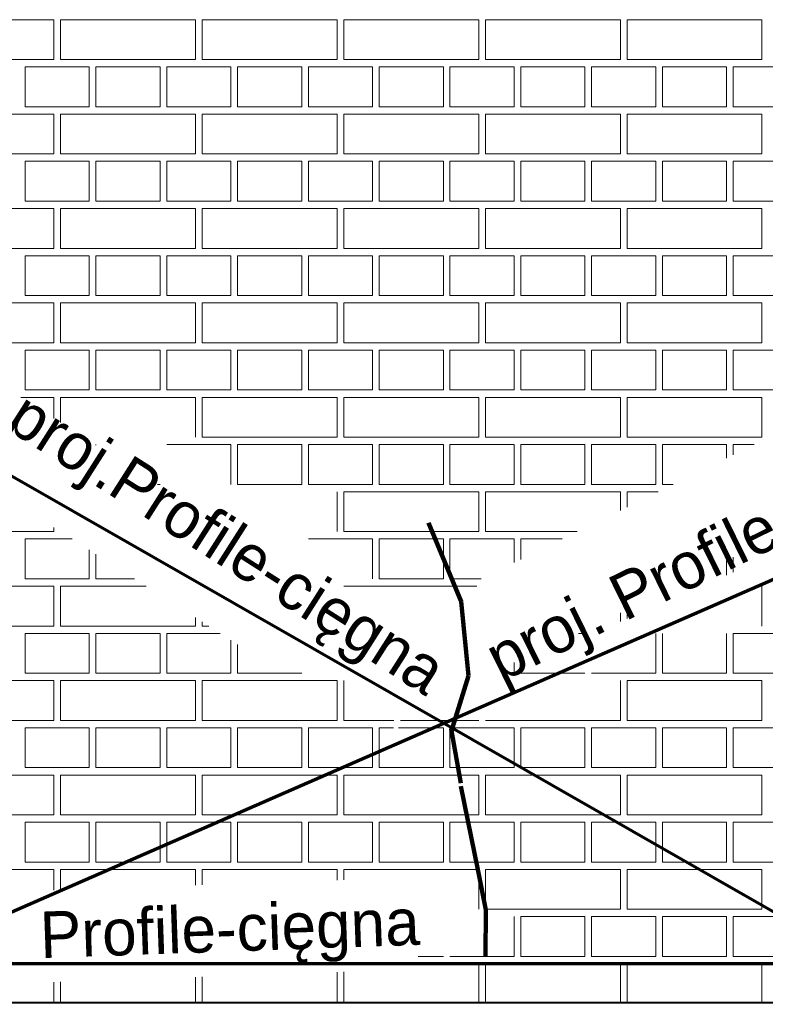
# Model space of a CAD drawing. Header units: millimetres. Extents: x 5545 to 136433, y -146986 to -36607.
# Tile 12 of 159: x 46235 to 46460, y -63818 to -63521. Entities that reach past the tile are written whole.
import ezdxf

# ---------------------------------------------------------------- set-up
doc = ezdxf.new("R2010")
doc.units = ezdxf.units.MM
doc.header["$LTSCALE"] = 8
doc.linetypes.add('DASHED2', pattern=[37.5, 25, -12.5])
doc.layers.add('1', color=7, linetype='Continuous')
doc.layers.add('widok', color=2, linetype='Continuous', lineweight=20)

msp = doc.modelspace()

# ---------------------------------------------------------------- linework, layer by layer
at = {"color": 5, "linetype": 'DASHED2', "lineweight": 70, "ltscale": 2}
for p, q in [((46508.321, -63816.252), (46192.492, -63635.6)), ((46526.735, -63661.65), (46169.263, -63817.759))]:
    msp.add_line(p, q, dxfattribs=at)
at = {"color": 1, "lineweight": 90, "ltscale": 2}
for p, q in [((46358.367, -63672.716), (46368.222, -63696.353)), ((46368.222, -63696.353), (46370.434, -63718.809)), ((46370.434, -63718.809), (46365.19, -63735.695)), ((46365.19, -63734.769), (46368.103, -63751.073)), ((46368.103, -63751.998), (46373.347, -63777.618)), ((46373.347, -63777.618), (46375.678, -63789.264)), ((46375.678, -63789.264), (46375.546, -63803.35))]:
    msp.add_line(p, q, dxfattribs=at)
at = {"color": 5, "lineweight": 70, "ltscale": 2}
msp.add_line((46090.498, -63805.446), (46637.837, -63805.446), dxfattribs=at)
at = {"color": 28, "lineweight": 40}
msp.add_line((46036.845, -63817.229), (46664.066, -63817.229), dxfattribs=at)
at = {"layer": '1', "color": 254, "lineweight": 15}
for p, q in [((46204.858, -63521.058), (46245.53, -63521.058)), ((46245.53, -63533.059), (46245.53, -63521.058)), ((46247.53, -63521.058), (46288.202, -63521.058)), ((46247.53, -63533.059), (46247.53, -63521.058)), ((46288.202, -63533.059), (46288.202, -63521.058)), ((46290.202, -63521.058), (46330.874, -63521.058)), ((46290.202, -63533.059), (46290.202, -63521.058)), ((46330.874, -63533.059), (46330.874, -63521.058)), ((46332.874, -63521.058), (46373.546, -63521.058)), ((46332.874, -63533.059), (46332.874, -63521.058)), ((46373.546, -63533.059), (46373.546, -63521.058)), ((46375.546, -63521.058), (46416.218, -63521.058)), ((46375.546, -63533.059), (46375.546, -63521.058)), ((46416.218, -63533.059), (46416.218, -63521.058)), ((46418.218, -63521.058), (46458.89, -63521.058)), ((46418.218, -63533.059), (46418.218, -63521.058)), ((46458.89, -63533.059), (46458.89, -63521.058)), ((46204.858, -63533.059), (46245.53, -63533.059)), ((46236.862, -63535.283), (46256.198, -63535.283)), ((46236.862, -63547.285), (46236.862, -63535.283)), ((46247.53, -63533.059), (46288.202, -63533.059)), ((46256.198, -63547.285), (46256.198, -63535.283)), ((46258.198, -63535.283), (46277.534, -63535.283)), ((46258.198, -63547.285), (46258.198, -63535.283)), ((46277.534, -63547.285), (46277.534, -63535.283)), ((46279.534, -63535.283), (46298.87, -63535.283)), ((46279.534, -63547.285), (46279.534, -63535.283)), ((46290.202, -63533.059), (46330.874, -63533.059)), ((46298.87, -63547.285), (46298.87, -63535.283)), ((46300.87, -63535.283), (46320.206, -63535.283)), ((46300.87, -63547.285), (46300.87, -63535.283)), ((46320.206, -63547.285), (46320.206, -63535.283)), ((46322.206, -63535.283), (46341.542, -63535.283)), ((46322.206, -63547.285), (46322.206, -63535.283)), ((46332.874, -63533.059), (46373.546, -63533.059)), ((46341.542, -63547.285), (46341.542, -63535.283)), ((46343.542, -63535.283), (46362.878, -63535.283)), ((46343.542, -63547.285), (46343.542, -63535.283)), ((46362.878, -63547.285), (46362.878, -63535.283)), ((46364.878, -63535.283), (46384.214, -63535.283)), ((46364.878, -63547.285), (46364.878, -63535.283)), ((46375.546, -63533.059), (46416.218, -63533.059)), ((46384.214, -63547.285), (46384.214, -63535.283)), ((46386.214, -63535.283), (46405.55, -63535.283)), ((46386.214, -63547.285), (46386.214, -63535.283)), ((46405.55, -63547.285), (46405.55, -63535.283)), ((46407.55, -63535.283), (46426.886, -63535.283)), ((46407.55, -63547.285), (46407.55, -63535.283)), ((46418.218, -63533.059), (46458.89, -63533.059)), ((46426.886, -63547.285), (46426.886, -63535.283)), ((46428.886, -63535.283), (46448.222, -63535.283)), ((46428.886, -63547.285), (46428.886, -63535.283)), ((46448.222, -63547.285), (46448.222, -63535.283)), ((46450.222, -63535.283), (46469.558, -63535.283)), ((46450.222, -63547.285), (46450.222, -63535.283)), ((46236.862, -63547.285), (46256.198, -63547.285)), ((46258.198, -63547.285), (46277.534, -63547.285)), ((46279.534, -63547.285), (46298.87, -63547.285)), ((46300.87, -63547.285), (46320.206, -63547.285)), ((46322.206, -63547.285), (46341.542, -63547.285)), ((46343.542, -63547.285), (46362.878, -63547.285)), ((46364.878, -63547.285), (46384.214, -63547.285)), ((46386.214, -63547.285), (46405.55, -63547.285)), ((46407.55, -63547.285), (46426.886, -63547.285)), ((46428.886, -63547.285), (46448.222, -63547.285)), ((46450.222, -63547.285), (46469.558, -63547.285)), ((46204.858, -63549.509), (46245.53, -63549.509)), ((46245.53, -63561.511), (46245.53, -63549.509)), ((46247.53, -63549.509), (46288.202, -63549.509)), ((46247.53, -63561.511), (46247.53, -63549.509)), ((46288.202, -63561.511), (46288.202, -63549.509)), ((46290.202, -63549.509), (46330.874, -63549.509)), ((46290.202, -63561.511), (46290.202, -63549.509)), ((46330.874, -63561.511), (46330.874, -63549.509)), ((46332.874, -63549.509), (46373.546, -63549.509)), ((46332.874, -63561.511), (46332.874, -63549.509)), ((46373.546, -63561.511), (46373.546, -63549.509)), ((46375.546, -63549.509), (46416.218, -63549.509)), ((46375.546, -63561.511), (46375.546, -63549.509)), ((46416.218, -63561.511), (46416.218, -63549.509)), ((46418.218, -63549.509), (46458.89, -63549.509)), ((46418.218, -63561.511), (46418.218, -63549.509)), ((46458.89, -63561.511), (46458.89, -63549.509)), ((46204.858, -63561.511), (46245.53, -63561.511)), ((46247.53, -63561.511), (46288.202, -63561.511)), ((46290.202, -63561.511), (46330.874, -63561.511)), ((46332.874, -63561.511), (46373.546, -63561.511)), ((46375.546, -63561.511), (46416.218, -63561.511)), ((46418.218, -63561.511), (46458.89, -63561.511)), ((46236.862, -63563.735), (46256.198, -63563.735)), ((46236.862, -63575.737), (46236.862, -63563.735)), ((46256.198, -63575.737), (46256.198, -63563.735)), ((46258.198, -63563.735), (46277.534, -63563.735)), ((46258.198, -63575.737), (46258.198, -63563.735)), ((46277.534, -63575.737), (46277.534, -63563.735)), ((46279.534, -63563.735), (46298.87, -63563.735)), ((46279.534, -63575.737), (46279.534, -63563.735)), ((46298.87, -63575.737), (46298.87, -63563.735)), ((46300.87, -63563.735), (46320.206, -63563.735)), ((46300.87, -63575.737), (46300.87, -63563.735)), ((46320.206, -63575.737), (46320.206, -63563.735)), ((46322.206, -63563.735), (46341.542, -63563.735)), ((46322.206, -63575.737), (46322.206, -63563.735)), ((46341.542, -63575.737), (46341.542, -63563.735)), ((46343.542, -63563.735), (46362.878, -63563.735)), ((46343.542, -63575.737), (46343.542, -63563.735)), ((46362.878, -63575.737), (46362.878, -63563.735)), ((46364.878, -63563.735), (46384.214, -63563.735)), ((46364.878, -63575.737), (46364.878, -63563.735)), ((46384.214, -63575.737), (46384.214, -63563.735)), ((46386.214, -63563.735), (46405.55, -63563.735)), ((46386.214, -63575.737), (46386.214, -63563.735)), ((46405.55, -63575.737), (46405.55, -63563.735)), ((46407.55, -63563.735), (46426.886, -63563.735)), ((46407.55, -63575.737), (46407.55, -63563.735)), ((46426.886, -63575.737), (46426.886, -63563.735)), ((46428.886, -63563.735), (46448.222, -63563.735)), ((46428.886, -63575.737), (46428.886, -63563.735)), ((46448.222, -63575.737), (46448.222, -63563.735)), ((46450.222, -63563.735), (46469.558, -63563.735)), ((46450.222, -63575.737), (46450.222, -63563.735)), ((46236.862, -63575.737), (46256.198, -63575.737)), ((46258.198, -63575.737), (46277.534, -63575.737)), ((46279.534, -63575.737), (46298.87, -63575.737)), ((46300.87, -63575.737), (46320.206, -63575.737)), ((46322.206, -63575.737), (46341.542, -63575.737)), ((46343.542, -63575.737), (46362.878, -63575.737)), ((46364.878, -63575.737), (46384.214, -63575.737)), ((46386.214, -63575.737), (46405.55, -63575.737)), ((46407.55, -63575.737), (46426.886, -63575.737)), ((46428.886, -63575.737), (46448.222, -63575.737)), ((46450.222, -63575.737), (46469.558, -63575.737)), ((46204.858, -63577.961), (46245.53, -63577.961)), ((46245.53, -63589.962), (46245.53, -63577.961)), ((46247.53, -63577.961), (46288.202, -63577.961)), ((46247.53, -63589.962), (46247.53, -63577.961)), ((46288.202, -63589.962), (46288.202, -63577.961)), ((46290.202, -63577.961), (46330.874, -63577.961)), ((46290.202, -63589.962), (46290.202, -63577.961)), ((46330.874, -63589.962), (46330.874, -63577.961)), ((46332.874, -63577.961), (46373.546, -63577.961)), ((46332.874, -63589.962), (46332.874, -63577.961)), ((46373.546, -63589.962), (46373.546, -63577.961)), ((46375.546, -63577.961), (46416.218, -63577.961)), ((46375.546, -63589.962), (46375.546, -63577.961)), ((46416.218, -63589.962), (46416.218, -63577.961)), ((46418.218, -63577.961), (46458.89, -63577.961)), ((46418.218, -63589.962), (46418.218, -63577.961)), ((46458.89, -63589.962), (46458.89, -63577.961)), ((46204.858, -63589.962), (46245.53, -63589.962)), ((46247.53, -63589.962), (46288.202, -63589.962)), ((46290.202, -63589.962), (46330.874, -63589.962)), ((46332.874, -63589.962), (46373.546, -63589.962)), ((46375.546, -63589.962), (46416.218, -63589.962)), ((46418.218, -63589.962), (46458.89, -63589.962)), ((46236.862, -63592.187), (46256.198, -63592.187)), ((46236.862, -63604.188), (46236.862, -63592.187)), ((46256.198, -63604.188), (46256.198, -63592.187)), ((46258.198, -63592.187), (46277.534, -63592.187)), ((46258.198, -63604.188), (46258.198, -63592.187)), ((46277.534, -63604.188), (46277.534, -63592.187)), ((46279.534, -63592.187), (46298.87, -63592.187)), ((46279.534, -63604.188), (46279.534, -63592.187)), ((46298.87, -63604.188), (46298.87, -63592.187)), ((46300.87, -63592.187), (46320.206, -63592.187)), ((46300.87, -63604.188), (46300.87, -63592.187)), ((46320.206, -63604.188), (46320.206, -63592.187)), ((46322.206, -63592.187), (46341.542, -63592.187)), ((46322.206, -63604.188), (46322.206, -63592.187)), ((46341.542, -63604.188), (46341.542, -63592.187)), ((46343.542, -63592.187), (46362.878, -63592.187)), ((46343.542, -63604.188), (46343.542, -63592.187)), ((46362.878, -63604.188), (46362.878, -63592.187)), ((46364.878, -63592.187), (46384.214, -63592.187)), ((46364.878, -63604.188), (46364.878, -63592.187)), ((46384.214, -63604.188), (46384.214, -63592.187)), ((46386.214, -63592.187), (46405.55, -63592.187)), ((46386.214, -63604.188), (46386.214, -63592.187)), ((46405.55, -63604.188), (46405.55, -63592.187)), ((46407.55, -63592.187), (46426.886, -63592.187)), ((46407.55, -63604.188), (46407.55, -63592.187)), ((46426.886, -63604.188), (46426.886, -63592.187)), ((46428.886, -63592.187), (46448.222, -63592.187)), ((46428.886, -63604.188), (46428.886, -63592.187)), ((46448.222, -63604.188), (46448.222, -63592.187)), ((46450.222, -63592.187), (46469.558, -63592.187)), ((46450.222, -63604.188), (46450.222, -63592.187)), ((46204.858, -63606.413), (46245.53, -63606.413)), ((46236.862, -63604.188), (46256.198, -63604.188)), ((46245.53, -63618.414), (46245.53, -63606.413)), ((46247.53, -63606.413), (46288.202, -63606.413)), ((46247.53, -63618.414), (46247.53, -63606.413)), ((46258.198, -63604.188), (46277.534, -63604.188)), ((46279.534, -63604.188), (46298.87, -63604.188)), ((46288.202, -63618.414), (46288.202, -63606.413)), ((46290.202, -63606.413), (46330.874, -63606.413)), ((46290.202, -63618.414), (46290.202, -63606.413)), ((46300.87, -63604.188), (46320.206, -63604.188)), ((46322.206, -63604.188), (46341.542, -63604.188)), ((46330.874, -63618.414), (46330.874, -63606.413)), ((46332.874, -63606.413), (46373.546, -63606.413)), ((46332.874, -63618.414), (46332.874, -63606.413)), ((46343.542, -63604.188), (46362.878, -63604.188)), ((46364.878, -63604.188), (46384.214, -63604.188)), ((46373.546, -63618.414), (46373.546, -63606.413)), ((46375.546, -63606.413), (46416.218, -63606.413)), ((46375.546, -63618.414), (46375.546, -63606.413)), ((46386.214, -63604.188), (46405.55, -63604.188)), ((46407.55, -63604.188), (46426.886, -63604.188)), ((46416.218, -63618.414), (46416.218, -63606.413)), ((46418.218, -63606.413), (46458.89, -63606.413)), ((46418.218, -63618.414), (46418.218, -63606.413)), ((46428.886, -63604.188), (46448.222, -63604.188)), ((46450.222, -63604.188), (46469.558, -63604.188)), ((46458.89, -63618.414), (46458.89, -63606.413)), ((46204.858, -63618.414), (46245.53, -63618.414)), ((46247.53, -63618.414), (46288.202, -63618.414)), ((46290.202, -63618.414), (46330.874, -63618.414)), ((46332.874, -63618.414), (46373.546, -63618.414)), ((46375.546, -63618.414), (46416.218, -63618.414)), ((46418.218, -63618.414), (46458.89, -63618.414)), ((46236.862, -63620.638), (46256.198, -63620.638)), ((46236.862, -63632.64), (46236.862, -63620.638)), ((46256.198, -63632.64), (46256.198, -63620.638)), ((46258.198, -63620.638), (46277.534, -63620.638)), ((46258.198, -63632.64), (46258.198, -63620.638)), ((46277.534, -63632.64), (46277.534, -63620.638)), ((46279.534, -63620.638), (46298.87, -63620.638)), ((46279.534, -63632.64), (46279.534, -63620.638)), ((46298.87, -63632.64), (46298.87, -63620.638)), ((46300.87, -63620.638), (46320.206, -63620.638)), ((46300.87, -63632.64), (46300.87, -63620.638)), ((46320.206, -63632.64), (46320.206, -63620.638)), ((46322.206, -63620.638), (46341.542, -63620.638)), ((46322.206, -63632.64), (46322.206, -63620.638)), ((46341.542, -63632.64), (46341.542, -63620.638)), ((46343.542, -63620.638), (46362.878, -63620.638)), ((46343.542, -63632.64), (46343.542, -63620.638)), ((46362.878, -63632.64), (46362.878, -63620.638)), ((46364.878, -63620.638), (46384.214, -63620.638)), ((46364.878, -63632.64), (46364.878, -63620.638)), ((46384.214, -63632.64), (46384.214, -63620.638)), ((46386.214, -63620.638), (46405.55, -63620.638)), ((46386.214, -63632.64), (46386.214, -63620.638)), ((46405.55, -63632.64), (46405.55, -63620.638)), ((46407.55, -63620.638), (46426.886, -63620.638)), ((46407.55, -63632.64), (46407.55, -63620.638)), ((46426.886, -63632.64), (46426.886, -63620.638)), ((46428.886, -63620.638), (46448.222, -63620.638)), ((46428.886, -63632.64), (46428.886, -63620.638)), ((46448.222, -63632.64), (46448.222, -63620.638)), ((46450.222, -63620.638), (46469.558, -63620.638)), ((46450.222, -63632.64), (46450.222, -63620.638)), ((46236.862, -63632.64), (46256.198, -63632.64)), ((46258.198, -63632.64), (46277.534, -63632.64)), ((46279.534, -63632.64), (46298.87, -63632.64)), ((46300.87, -63632.64), (46320.206, -63632.64)), ((46322.206, -63632.64), (46341.542, -63632.64)), ((46343.542, -63632.64), (46362.878, -63632.64)), ((46364.878, -63632.64), (46384.214, -63632.64)), ((46386.214, -63632.64), (46405.55, -63632.64)), ((46407.55, -63632.64), (46426.886, -63632.64)), ((46428.886, -63632.64), (46448.222, -63632.64)), ((46450.222, -63632.64), (46469.558, -63632.64)), ((46235.572, -63634.864), (46245.53, -63634.864)), ((46245.53, -63641.211), (46245.53, -63634.864)), ((46247.53, -63642.486), (46247.53, -63634.864)), ((46247.53, -63634.864), (46288.202, -63634.864)), ((46288.202, -63646.866), (46288.202, -63634.864)), ((46290.202, -63634.864), (46330.874, -63634.864)), ((46290.202, -63646.866), (46290.202, -63634.864)), ((46330.874, -63646.866), (46330.874, -63634.864)), ((46332.874, -63634.864), (46373.546, -63634.864)), ((46332.874, -63646.866), (46332.874, -63634.864)), ((46373.546, -63646.866), (46373.546, -63634.864)), ((46375.546, -63634.864), (46416.218, -63634.864)), ((46375.546, -63646.866), (46375.546, -63634.864)), ((46416.218, -63646.866), (46416.218, -63634.864)), ((46418.218, -63634.864), (46458.89, -63634.864)), ((46418.218, -63646.866), (46418.218, -63634.864)), ((46458.89, -63646.866), (46458.89, -63634.864)), ((46290.202, -63646.866), (46330.874, -63646.866)), ((46332.874, -63646.866), (46373.546, -63646.866)), ((46375.546, -63646.866), (46416.218, -63646.866)), ((46418.218, -63646.866), (46458.89, -63646.866)), ((46258.198, -63649.286), (46258.198, -63649.09)), ((46279.534, -63649.09), (46298.87, -63649.09)), ((46298.87, -63661.092), (46298.87, -63649.09)), ((46300.87, -63649.09), (46320.206, -63649.09)), ((46300.87, -63661.092), (46300.87, -63649.09)), ((46320.206, -63661.092), (46320.206, -63649.09)), ((46322.206, -63649.09), (46341.542, -63649.09)), ((46322.206, -63661.092), (46322.206, -63649.09)), ((46341.542, -63661.092), (46341.542, -63649.09)), ((46343.542, -63649.09), (46362.878, -63649.09)), ((46343.542, -63661.092), (46343.542, -63649.09)), ((46362.878, -63661.092), (46362.878, -63649.09)), ((46364.878, -63649.09), (46384.214, -63649.09)), ((46364.878, -63661.092), (46364.878, -63649.09)), ((46384.214, -63661.092), (46384.214, -63649.09)), ((46386.214, -63649.09), (46405.55, -63649.09)), ((46386.214, -63661.092), (46386.214, -63649.09)), ((46405.55, -63661.092), (46405.55, -63649.09)), ((46407.55, -63649.09), (46426.886, -63649.09)), ((46407.55, -63661.092), (46407.55, -63649.09)), ((46426.886, -63661.092), (46426.886, -63649.09)), ((46428.886, -63649.09), (46448.222, -63649.09)), ((46428.886, -63661.092), (46428.886, -63649.09)), ((46448.222, -63653.16), (46448.222, -63649.09)), ((46450.222, -63649.09), (46456.492, -63649.09)), ((46450.222, -63652.176), (46450.222, -63649.09)), ((46276.718, -63661.092), (46277.534, -63661.092)), ((46300.87, -63661.092), (46320.206, -63661.092)), ((46322.206, -63661.092), (46341.542, -63661.092)), ((46343.542, -63661.092), (46362.878, -63661.092)), ((46364.878, -63661.092), (46384.214, -63661.092)), ((46386.214, -63661.092), (46405.55, -63661.092)), ((46407.55, -63661.092), (46426.886, -63661.092)), ((46428.886, -63661.092), (46432.105, -63661.092)), ((46330.874, -63675.317), (46330.874, -63663.316)), ((46332.874, -63663.316), (46373.546, -63663.316)), ((46332.874, -63675.317), (46332.874, -63663.316)), ((46373.546, -63675.317), (46373.546, -63663.316)), ((46375.546, -63663.316), (46416.218, -63663.316)), ((46375.546, -63675.317), (46375.546, -63663.316)), ((46416.218, -63668.91), (46416.218, -63663.316)), ((46418.218, -63663.316), (46427.585, -63663.316)), ((46418.218, -63667.926), (46418.218, -63663.316)), ((46245.53, -63675.317), (46245.53, -63674.046)), ((46204.858, -63675.317), (46245.53, -63675.317)), ((46236.862, -63677.542), (46251.014, -63677.542)), ((46236.862, -63689.543), (46236.862, -63677.542)), ((46322.206, -63677.542), (46341.542, -63677.542)), ((46332.874, -63675.317), (46373.546, -63675.317)), ((46341.542, -63689.543), (46341.542, -63677.542)), ((46343.542, -63677.542), (46362.878, -63677.542)), ((46343.542, -63689.543), (46343.542, -63677.542)), ((46362.878, -63689.543), (46362.878, -63677.542)), ((46364.878, -63677.542), (46384.214, -63677.542)), ((46364.878, -63689.543), (46364.878, -63677.542)), ((46375.546, -63675.317), (46403.198, -63675.317)), ((46384.214, -63684.66), (46384.214, -63677.542)), ((46386.214, -63677.542), (46398.678, -63677.542)), ((46386.214, -63683.676), (46386.214, -63677.542)), ((46256.198, -63689.543), (46256.198, -63680.846)), ((46258.198, -63689.543), (46258.198, -63682.121)), ((46448.222, -63688.416), (46448.222, -63684.019)), ((46450.222, -63687.542), (46450.222, -63683.035)), ((46236.862, -63689.543), (46256.198, -63689.543)), ((46258.198, -63689.543), (46269.842, -63689.543)), ((46343.542, -63689.543), (46362.878, -63689.543)), ((46364.878, -63689.543), (46374.291, -63689.543)), ((46204.858, -63691.767), (46245.53, -63691.767)), ((46245.53, -63703.769), (46245.53, -63691.767)), ((46247.53, -63691.767), (46273.332, -63691.767)), ((46247.53, -63703.769), (46247.53, -63691.767)), ((46332.874, -63691.767), (46372.916, -63691.767)), ((46458.89, -63703.769), (46458.89, -63691.767)), ((46418.218, -63701.518), (46418.218, -63698.785)), ((46288.202, -63703.769), (46288.202, -63701.246)), ((46416.218, -63702.392), (46416.218, -63699.769)), ((46204.858, -63703.769), (46245.53, -63703.769)), ((46247.53, -63703.769), (46288.202, -63703.769)), ((46290.202, -63703.769), (46290.202, -63702.521)), ((46290.202, -63703.769), (46292.16, -63703.769)), ((46236.862, -63705.993), (46256.198, -63705.993)), ((46236.862, -63717.995), (46236.862, -63705.993)), ((46256.198, -63717.995), (46256.198, -63705.993)), ((46258.198, -63717.995), (46258.198, -63705.993)), ((46258.198, -63705.993), (46277.534, -63705.993)), ((46277.534, -63717.995), (46277.534, -63705.993)), ((46279.534, -63705.993), (46295.649, -63705.993)), ((46279.534, -63717.995), (46279.534, -63705.993)), ((46403.571, -63705.993), (46405.55, -63705.993)), ((46405.55, -63707.051), (46405.55, -63705.993)), ((46426.886, -63717.995), (46426.886, -63705.993)), ((46428.886, -63717.995), (46428.886, -63705.993)), ((46448.222, -63717.995), (46448.222, -63705.993)), ((46450.222, -63705.993), (46469.558, -63705.993)), ((46450.222, -63717.995), (46450.222, -63705.993)), ((46298.87, -63717.995), (46298.87, -63708.046)), ((46300.87, -63717.995), (46300.87, -63709.321)), ((46384.214, -63716.368), (46384.214, -63714.723)), ((46384.214, -63717.995), (46384.214, -63716.368)), ((46386.214, -63715.495), (46386.214, -63714.535)), ((46386.214, -63717.995), (46386.214, -63715.495)), ((46236.862, -63717.995), (46256.198, -63717.995)), ((46258.198, -63717.995), (46277.534, -63717.995)), ((46279.534, -63717.995), (46298.87, -63717.995)), ((46300.87, -63717.995), (46320.206, -63717.995)), ((46380.489, -63717.995), (46384.214, -63717.995)), ((46386.214, -63717.995), (46405.55, -63717.995)), ((46407.55, -63717.995), (46426.886, -63717.995)), ((46428.886, -63717.995), (46448.222, -63717.995)), ((46450.222, -63717.995), (46469.558, -63717.995)), ((46204.858, -63720.219), (46245.53, -63720.219)), ((46245.53, -63732.221), (46245.53, -63720.219)), ((46247.53, -63720.219), (46288.202, -63720.219)), ((46247.53, -63732.221), (46247.53, -63720.219)), ((46288.202, -63732.221), (46288.202, -63720.219)), ((46290.202, -63732.221), (46290.202, -63720.219)), ((46290.202, -63720.219), (46330.874, -63720.219)), ((46330.874, -63732.221), (46330.874, -63720.219)), ((46332.874, -63732.221), (46332.874, -63720.219)), ((46416.218, -63732.221), (46416.218, -63720.219)), ((46418.218, -63732.221), (46418.218, -63720.219)), ((46418.218, -63720.219), (46458.89, -63720.219)), ((46458.89, -63732.221), (46458.89, -63720.219)), ((46204.858, -63732.221), (46245.53, -63732.221)), ((46236.862, -63734.445), (46256.198, -63734.445)), ((46236.862, -63746.446), (46236.862, -63734.445)), ((46247.53, -63732.221), (46288.202, -63732.221)), ((46256.198, -63746.446), (46256.198, -63734.445)), ((46258.198, -63746.446), (46258.198, -63734.445)), ((46258.198, -63734.445), (46277.534, -63734.445)), ((46277.534, -63746.446), (46277.534, -63734.445)), ((46279.534, -63746.446), (46279.534, -63734.445)), ((46279.534, -63734.445), (46298.87, -63734.445)), ((46290.202, -63732.221), (46330.874, -63732.221)), ((46298.87, -63746.446), (46298.87, -63734.445)), ((46300.87, -63746.446), (46300.87, -63734.445)), ((46300.87, -63734.445), (46320.206, -63734.445)), ((46320.206, -63744.321), (46320.206, -63734.445)), ((46322.206, -63743.447), (46322.206, -63734.445)), ((46322.206, -63734.445), (46341.542, -63734.445)), ((46332.874, -63732.221), (46347.913, -63732.221)), ((46341.542, -63735.003), (46341.542, -63734.445)), ((46343.542, -63734.445), (46347.829, -63734.445)), ((46343.542, -63746.446), (46343.542, -63734.445)), ((46349.395, -63734.445), (46362.878, -63734.445)), ((46349.968, -63732.221), (46373.546, -63732.221)), ((46362.878, -63743.053), (46362.878, -63734.445)), ((46364.878, -63744.197), (46364.878, -63734.445)), ((46364.878, -63734.445), (46384.214, -63734.445)), ((46375.546, -63732.221), (46416.218, -63732.221)), ((46384.214, -63746.446), (46384.214, -63734.445)), ((46386.214, -63746.446), (46386.214, -63734.445)), ((46386.214, -63734.445), (46405.55, -63734.445)), ((46405.55, -63746.446), (46405.55, -63734.445)), ((46407.55, -63746.446), (46407.55, -63734.445)), ((46407.55, -63734.445), (46426.886, -63734.445)), ((46418.218, -63732.221), (46458.89, -63732.221)), ((46426.886, -63746.446), (46426.886, -63734.445)), ((46428.886, -63734.445), (46448.222, -63734.445)), ((46428.886, -63746.446), (46428.886, -63734.445)), ((46448.222, -63746.446), (46448.222, -63734.445)), ((46450.222, -63734.445), (46469.558, -63734.445)), ((46450.222, -63746.446), (46450.222, -63734.445)), ((46341.542, -63746.446), (46341.542, -63735.003)), ((46362.878, -63746.446), (46362.878, -63743.053)), ((46320.206, -63746.446), (46320.206, -63744.321)), ((46322.206, -63746.446), (46322.206, -63743.447)), ((46364.878, -63746.446), (46364.878, -63744.197)), ((46204.858, -63748.671), (46245.53, -63748.671)), ((46236.862, -63746.446), (46256.198, -63746.446)), ((46245.53, -63760.672), (46245.53, -63748.671)), ((46247.53, -63748.671), (46288.202, -63748.671)), ((46247.53, -63760.672), (46247.53, -63748.671)), ((46258.198, -63746.446), (46277.534, -63746.446)), ((46279.534, -63746.446), (46298.87, -63746.446)), ((46288.202, -63758.297), (46288.202, -63748.671)), ((46290.202, -63748.671), (46310.244, -63748.671)), ((46290.202, -63757.423), (46290.202, -63748.671)), ((46300.87, -63746.446), (46315.338, -63746.446)), ((46310.244, -63748.671), (46330.874, -63748.671)), ((46315.338, -63746.446), (46320.206, -63746.446)), ((46322.206, -63746.446), (46341.542, -63746.446)), ((46330.874, -63760.672), (46330.874, -63748.671)), ((46332.874, -63748.671), (46344.977, -63748.671)), ((46332.874, -63760.672), (46332.874, -63748.671)), ((46343.542, -63746.446), (46345.668, -63746.446)), ((46344.977, -63748.671), (46372.699, -63748.671)), ((46345.668, -63746.446), (46362.878, -63746.446)), ((46364.878, -63746.446), (46368.811, -63746.446)), ((46368.811, -63746.446), (46384.214, -63746.446)), ((46372.699, -63748.671), (46373.546, -63748.671)), ((46373.546, -63749.155), (46373.546, -63748.671)), ((46373.546, -63760.672), (46373.546, -63749.155)), ((46375.546, -63750.299), (46375.546, -63748.671)), ((46375.546, -63748.671), (46416.218, -63748.671)), ((46386.214, -63746.446), (46405.55, -63746.446)), ((46407.55, -63746.446), (46426.886, -63746.446)), ((46416.218, -63760.672), (46416.218, -63748.671)), ((46418.218, -63760.672), (46418.218, -63748.671)), ((46418.218, -63748.671), (46458.89, -63748.671)), ((46428.886, -63746.446), (46448.222, -63746.446)), ((46450.222, -63746.446), (46469.558, -63746.446)), ((46458.89, -63760.672), (46458.89, -63748.671)), ((46375.546, -63760.672), (46375.546, -63750.299)), ((46290.202, -63760.672), (46290.202, -63757.423)), ((46204.858, -63760.672), (46245.53, -63760.672)), ((46247.53, -63760.672), (46282.762, -63760.672)), ((46282.762, -63760.672), (46288.202, -63760.672)), ((46288.202, -63760.672), (46288.202, -63758.297)), ((46290.202, -63760.672), (46330.874, -63760.672)), ((46332.874, -63760.672), (46346.768, -63760.672)), ((46346.768, -63760.672), (46373.546, -63760.672)), ((46375.546, -63760.672), (46393.681, -63760.672)), ((46393.681, -63760.672), (46416.218, -63760.672)), ((46418.218, -63760.672), (46458.89, -63760.672)), ((46236.862, -63762.897), (46256.198, -63762.897)), ((46236.862, -63774.898), (46236.862, -63762.897)), ((46256.198, -63772.273), (46256.198, -63762.897)), ((46258.198, -63771.4), (46258.198, -63762.897)), ((46258.198, -63762.897), (46277.534, -63762.897)), ((46277.534, -63762.956), (46277.534, -63762.897)), ((46277.534, -63774.898), (46277.534, -63762.956)), ((46279.534, -63774.898), (46279.534, -63762.897)), ((46279.534, -63762.897), (46298.87, -63762.897)), ((46298.87, -63774.898), (46298.87, -63762.897)), ((46300.87, -63774.898), (46300.87, -63762.897)), ((46300.87, -63762.897), (46320.206, -63762.897)), ((46320.206, -63774.898), (46320.206, -63762.897)), ((46322.206, -63774.898), (46322.206, -63762.897)), ((46322.206, -63762.897), (46341.542, -63762.897)), ((46341.542, -63774.898), (46341.542, -63762.897)), ((46343.542, -63762.897), (46347.165, -63762.897)), ((46343.542, -63774.898), (46343.542, -63762.897)), ((46347.165, -63762.897), (46362.878, -63762.897)), ((46362.878, -63774.898), (46362.878, -63762.897)), ((46364.878, -63762.897), (46384.214, -63762.897)), ((46364.878, -63774.898), (46364.878, -63762.897)), ((46384.214, -63774.898), (46384.214, -63762.897)), ((46386.214, -63762.897), (46397.57, -63762.897)), ((46386.214, -63774.898), (46386.214, -63762.897)), ((46397.57, -63762.897), (46405.55, -63762.897)), ((46405.55, -63767.461), (46405.55, -63762.897)), ((46407.55, -63768.605), (46407.55, -63762.897)), ((46407.55, -63762.897), (46426.886, -63762.897)), ((46426.886, -63774.898), (46426.886, -63762.897)), ((46428.886, -63762.897), (46448.222, -63762.897)), ((46428.886, -63774.898), (46428.886, -63762.897)), ((46448.222, -63774.898), (46448.222, -63762.897)), ((46450.222, -63762.897), (46469.558, -63762.897)), ((46450.222, -63774.898), (46450.222, -63762.897)), ((46405.55, -63774.898), (46405.55, -63767.461)), ((46407.55, -63774.898), (46407.55, -63768.605)), ((46256.198, -63774.898), (46256.198, -63772.273)), ((46258.198, -63774.898), (46258.198, -63771.4)), ((46236.862, -63774.898), (46250.187, -63774.898)), ((46250.187, -63774.898), (46256.198, -63774.898)), ((46258.198, -63774.898), (46277.534, -63774.898)), ((46279.534, -63774.898), (46298.87, -63774.898)), ((46300.87, -63774.898), (46320.206, -63774.898)), ((46322.206, -63774.898), (46341.542, -63774.898)), ((46343.542, -63774.898), (46349.549, -63774.898)), ((46349.549, -63774.898), (46362.878, -63774.898)), ((46364.878, -63774.898), (46384.214, -63774.898)), ((46386.214, -63774.898), (46405.55, -63774.898)), ((46407.55, -63774.898), (46418.552, -63774.898)), ((46418.552, -63774.898), (46426.886, -63774.898)), ((46428.886, -63774.898), (46448.222, -63774.898)), ((46450.222, -63774.898), (46469.558, -63774.898)), ((46204.858, -63777.122), (46245.093, -63777.122)), ((46245.093, -63777.122), (46245.53, -63777.122)), ((46245.53, -63783.347), (46245.53, -63777.122)), ((46247.53, -63777.122), (46288.202, -63777.122)), ((46247.53, -63783.277), (46247.53, -63777.122)), ((46288.202, -63781.839), (46288.202, -63777.122)), ((46290.202, -63777.122), (46330.874, -63777.122)), ((46290.202, -63781.769), (46290.202, -63777.122)), ((46330.874, -63780.331), (46330.874, -63777.122)), ((46332.874, -63777.122), (46350.004, -63777.122)), ((46332.874, -63780.261), (46332.874, -63777.122)), ((46350.004, -63777.122), (46373.546, -63777.122)), ((46373.546, -63789.124), (46373.546, -63777.122)), ((46375.546, -63777.122), (46416.218, -63777.122)), ((46375.546, -63789.124), (46375.546, -63777.122)), ((46416.218, -63789.124), (46416.218, -63777.122)), ((46418.218, -63777.122), (46422.44, -63777.122)), ((46418.218, -63789.124), (46418.218, -63777.122)), ((46422.44, -63777.122), (46458.89, -63777.122)), ((46458.89, -63789.124), (46458.89, -63777.122)), ((46375.546, -63789.124), (46416.218, -63789.124)), ((46418.218, -63789.124), (46443.422, -63789.124)), ((46443.422, -63789.124), (46458.89, -63789.124)), ((46384.214, -63803.35), (46384.214, -63791.348)), ((46386.214, -63803.35), (46386.214, -63791.348)), ((46386.214, -63791.348), (46405.55, -63791.348)), ((46405.55, -63803.35), (46405.55, -63791.348)), ((46407.55, -63803.35), (46407.55, -63791.348)), ((46407.55, -63791.348), (46426.886, -63791.348)), ((46426.886, -63803.35), (46426.886, -63791.348)), ((46428.886, -63791.348), (46447.311, -63791.348)), ((46428.886, -63803.35), (46428.886, -63791.348)), ((46447.311, -63791.348), (46448.222, -63791.348)), ((46448.222, -63791.869), (46448.222, -63791.348)), ((46448.222, -63803.35), (46448.222, -63791.869)), ((46450.222, -63793.013), (46450.222, -63791.348)), ((46450.222, -63791.348), (46469.558, -63791.348)), ((46450.222, -63803.35), (46450.222, -63793.013)), ((46346.229, -63805.574), (46355.24, -63805.574)), ((46355.24, -63803.35), (46362.878, -63803.35)), ((46355.24, -63805.574), (46373.546, -63805.574)), ((46364.878, -63803.35), (46384.214, -63803.35)), ((46373.546, -63817.229), (46373.546, -63805.574)), ((46375.546, -63817.229), (46375.546, -63805.574)), ((46375.546, -63805.574), (46416.218, -63805.574)), ((46386.214, -63803.35), (46405.55, -63803.35)), ((46407.55, -63803.35), (46426.886, -63803.35)), ((46416.218, -63817.229), (46416.218, -63805.574)), ((46418.218, -63817.229), (46418.218, -63805.574)), ((46418.218, -63805.574), (46458.89, -63805.574)), ((46428.886, -63803.35), (46448.222, -63803.35)), ((46450.222, -63803.35), (46468.293, -63803.35)), ((46458.89, -63817.229), (46458.89, -63805.574)), ((46330.874, -63817.229), (46330.874, -63808.037)), ((46332.874, -63817.229), (46332.874, -63807.966)), ((46245.53, -63817.229), (46245.53, -63811.053)), ((46247.53, -63817.229), (46247.53, -63810.982)), ((46288.202, -63817.229), (46288.202, -63809.545)), ((46290.202, -63817.229), (46290.202, -63809.474))]:
    msp.add_line(p, q, dxfattribs=at)

# ---------------------------------------------------------------- texts
at = {"layer": 'widok', "color": 7, "char_height": 10.60512, "width": 406.53305, "attachment_point": 1}
for s, insert, rotation in [('{\\H1.320117x; \\Pproj.Profile-cięgna\\P}\\P               ', (46250.48, -63612.443), 327.48563), ('{\\H1.320117x;proj. Profile-cięgna\\P}\\P               ', (46374.07, -63708.268), 26.20297), ('{\\H1.320117x; \\PProfile-cięgna\\H1x;\\P}\\P               ', (46240.231, -63766.541), 2.02387)]:
    msp.add_mtext(s, dxfattribs=dict(at, insert=insert, rotation=rotation))

doc.saveas('drawing.dxf')
